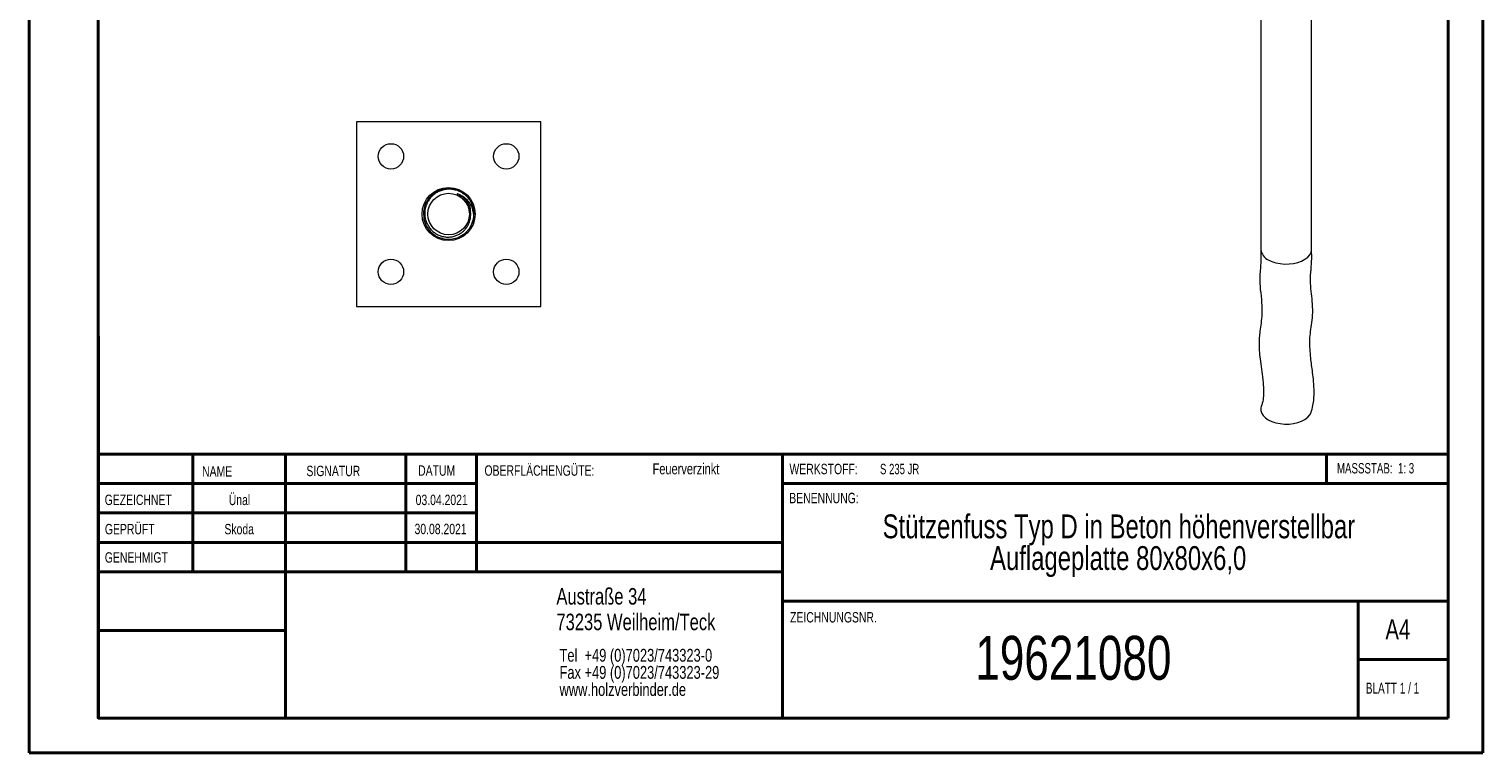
# Model space of a CAD drawing. Header units: millimetres. Extents: x 0 to 210, y 0 to 297.
# Tile 1 of 24: x 0 to 210, y 0 to 105. Entities that reach past the tile are written whole.
import ezdxf

# ---------------------------------------------------------------- set-up
doc = ezdxf.new("R2010")
doc.units = ezdxf.units.MM
doc.styles.add('SLDTEXTSTYLE0', font='TXT', dxfattribs={"width": 0.75})
doc.styles.add('SLDTEXTSTYLE1', font='TXT', dxfattribs={"width": 0.681818})
doc.styles.add('SLDTEXTSTYLE2', font='TXT', dxfattribs={"width": 0.7})
doc.styles.add('SLDTEXTSTYLE3', font='TXT', dxfattribs={"width": 0.6875})

# ---------------------------------------------------------------- blocks, each defined once
blk = doc.blocks.new('SW_NOTE_0')
at = {"color": 0, "linetype": 'Continuous', "lineweight": 0, "char_height": 1.8521, "attachment_point": 1, "style": 'SLDTEXTSTYLE0'}
for s, insert in [('Tel  +49 (0)7023/743323-0', (0, 2.39)), ('Fax +49 (0)7023/743323-29', (0, -0.08)), ('www.holzverbinder.de', (0, -2.55))]:
    blk.add_mtext(s, dxfattribs=dict(at, insert=insert))
blk = doc.blocks.new('SW_NOTE_1')
at = {"color": 0, "linetype": 'Continuous', "lineweight": 0, "char_height": 3.4396, "attachment_point": 2, "style": 'SLDTEXTSTYLE0'}
for s, insert in [('Stützenfuss Typ D in Beton höhenverstellbar', (47.03, 4.43)), ('Auflageplatte 80x80x6,0', (46.92, -0.15))]:
    blk.add_mtext(s, dxfattribs=dict(at, insert=insert))

msp = doc.modelspace()

# ---------------------------------------------------------------- linework, layer by layer
at = {"color": 7, "linetype": 'Continuous', "lineweight": 40}
for p, q in [((0.08, 0.21), (0.08, 297.21)), ((210.08, 0.21), (210.08, 297.21)), ((10.08, 5.21), (10.08, 292.21)), ((205.08, 5.21), (205.08, 292.21)), ((10.11, 60.37), (10.11, 5.12)), ((205.08, 43.37), (10.11, 43.37)), ((23.71, 43.37), (23.71, 26.37)), ((37.1, 43.37), (37.1, 5.12)), ((54.51, 43.37), (54.51, 26.37)), ((64.71, 26.37), (64.71, 43.37)), ((108.91, 43.37), (108.91, 5.12)), ((187.47, 39.12), (187.47, 43.37)), ((64.71, 39.1), (10.11, 39.1)), ((205.08, 39.12), (108.91, 39.12)), ((64.71, 34.87), (10.11, 34.87)), ((108.91, 30.62), (10.11, 30.62)), ((108.91, 26.37), (10.11, 26.37)), ((108.91, 22.12), (205.08, 22.12)), ((192.08, 5.21), (192.08, 22.21)), ((37.1, 17.87), (10.11, 17.87)), ((10.11, 13.71), (10.08, 13.71)), ((205.08, 13.71), (192.08, 13.71)), ((10.11, 9.46), (10.08, 9.46)), ((10.08, 5.21), (205.08, 5.21)), ((205.08, 5.21), (180.99, 5.21)), ((0.08, 0.21), (210.08, 0.21))]:
    msp.add_line(p, q, dxfattribs=at)
at = {"color": 7, "linetype": 'Continuous', "lineweight": 15}
for p, q in [((178, 120.58), (178, 72.92)), ((185.33, 72.92), (185.33, 120.58)), ((74.01, 91.36), (47.35, 91.36)), ((47.35, 91.36), (47.35, 64.69)), ((74.01, 64.69), (74.01, 91.36)), ((58.83, 81.19), (58.79, 81.17)), ((58.79, 81.17), (58.82, 81.19)), ((59.46, 81.48), (59.13, 81.32)), ((62.07, 81.42), (61.9, 81.48)), ((62.48, 81.22), (62.53, 81.19)), ((63.8, 77.26), (63.76, 77.18)), ((64.02, 76.6), (64.23, 77.19)), ((58.76, 74.9), (58.75, 74.91)), ((59.14, 74.7), (59.05, 74.74)), ((62.4, 74.79), (62.31, 74.74)), ((47.35, 64.69), (74.01, 64.69))]:
    msp.add_line(p, q, dxfattribs=at)
at = {"color": 7, "linetype": 'Continuous', "lineweight": 0}
for p, q in [((64.71, 39.12), (10.11, 39.12)), ((23.71, 5.21), (23.71, 5.12)), ((54.51, 5.21), (54.51, 5.12))]:
    msp.add_line(p, q, dxfattribs=at)
at = {"color": 7, "linetype": 'Continuous', "lineweight": 15, "flags": 128}
for points in [[(62.9, 80.91), (62.72, 81.07), (61.73, 81.54), (60.68, 81.69), (59.63, 81.54), (58.64, 81.07), (57.83, 80.34), (57.3, 79.44), (57.03, 78.39), (57.09, 77.3), (57.45, 76.29), (58.07, 75.45), (58.95, 74.79), (59.98, 74.43), (61.03, 74.38), (62.07, 74.63), (63.02, 75.2), (63.73, 76), (64.18, 76.92), (64.18, 76.92)], [(179.07, 71.42), (179.58, 71.18), (180.15, 70.99), (180.77, 70.87), (181.42, 70.81), (182.08, 70.82), (182.72, 70.89), (183.33, 71.03), (183.89, 71.23), (184.37, 71.49), (184.77, 71.79), (185.07, 72.13), (185.26, 72.49), (185.33, 72.87), (185.33, 72.92)], [(178.07, 50.24), (178.02, 50.05), (178.01, 49.67), (178.11, 49.3), (178.33, 48.94), (178.65, 48.61), (179.07, 48.32)], [(179.07, 48.32), (179.58, 48.07), (180.15, 47.89), (180.77, 47.76), (181.42, 47.7), (182.08, 47.71), (182.72, 47.79), (183.33, 47.93), (183.89, 48.13), (184.37, 48.38), (184.77, 48.69), (185.07, 49.02), (185.26, 49.39), (185.26, 49.39)]]:
    msp.add_lwpolyline(points, dxfattribs=at)
at = {"color": 7, "linetype": 'Continuous', "lineweight": 15}
for centre, radius in [((52.35, 86.36), 1.83), ((69.01, 86.36), 1.83), ((60.68, 78.03), 3.83), ((60.68, 78.03), 3), ((52.35, 69.69), 1.83), ((69.01, 69.69), 1.83)]:
    msp.add_circle(centre, radius, dxfattribs=at)
for centre, radius, start, end in [((60.68, 78.03), 3.67, 342.5107, 34.0811), ((179.83, 73.09), 1.83, 185.5046, 245.8156)]:
    msp.add_arc(centre, radius, start, end, dxfattribs=at)
for points, knots in [([(63.72, 80.08), (63.66, 80.16), (63.54, 80.32), (63.34, 80.54), (63.11, 80.75), (62.88, 80.93), (62.54, 81.15), (62.18, 81.33), (61.8, 81.46), (61.5, 81.54), (61.2, 81.59), (60.9, 81.61), (60.59, 81.61), (60.18, 81.58), (59.78, 81.49), (59.4, 81.35), (59.04, 81.18), (58.7, 80.97), (58.39, 80.71), (58.11, 80.44), (57.86, 80.12), (57.65, 79.78), (57.47, 79.43), (57.34, 79.05), (57.26, 78.66), (57.22, 78.27), (57.22, 77.88), (57.28, 77.5), (57.36, 77.12), (57.5, 76.75), (57.67, 76.4), (57.88, 76.08), (58.13, 75.77), (58.41, 75.51), (58.71, 75.28), (59.04, 75.08), (59.39, 74.93), (59.75, 74.81), (60.12, 74.73), (60.5, 74.7), (60.87, 74.71), (61.25, 74.76), (61.61, 74.86), (61.96, 74.99), (62.29, 75.16), (62.6, 75.38), (62.88, 75.61), (63.13, 75.88), (63.35, 76.19), (63.55, 76.52), (63.7, 76.88), (63.77, 77.17), (63.8, 77.26)], [0, 0, 0, 0, 0.0158, 0.031705, 0.047946, 0.064301, 0.080101, 0.112219, 0.128575, 0.144627, 0.16079, 0.177305, 0.193942, 0.209966, 0.242584, 0.259219, 0.274882, 0.306739, 0.322972, 0.338635, 0.370492, 0.386725, 0.402388, 0.434275, 0.45054, 0.465814, 0.496882, 0.512713, 0.527986, 0.559051, 0.574881, 0.590154, 0.621245, 0.637103, 0.652019, 0.68236, 0.697821, 0.712705, 0.742978, 0.758404, 0.773288, 0.803583, 0.819035, 0.833592, 0.863205, 0.878296, 0.892791, 0.922273, 0.937295, 0.952653, 0.983981, 1, 1, 1, 1]), ([(60.68, 81.69), (60.7, 81.69), (60.73, 81.69), (60.39, 81.69), (60.52, 81.69), (60.81, 81.69), (60.96, 81.69), (60.81, 81.69), (60.63, 81.69), (60.54, 81.69)], [0, 0, 0, 0, 0.166599, 0.333362, 0.499575, 0.625073, 0.749817, 0.874477, 1, 1, 1, 1]), ([(63.8, 77.26), (63.81, 77.33), (63.85, 77.54), (63.88, 77.9), (63.86, 78.37), (63.75, 78.87), (63.58, 79.32), (63.38, 79.67), (63.22, 79.92), (63.05, 80.11), (62.91, 80.27), (62.76, 80.4), (62.61, 80.53), (62.45, 80.64), (62.25, 80.77), (62.08, 80.87), (61.95, 80.93), (61.92, 80.95), (61.91, 80.96), (61.91, 80.96), (61.9, 80.97), (61.9, 80.97), (61.9, 80.97), (61.9, 80.97), (61.9, 80.97), (61.9, 80.97), (61.91, 80.97), (61.92, 80.97), (61.95, 80.96), (61.98, 80.96), (62, 80.95), (62.01, 80.95), (62.01, 80.94), (62.02, 80.94), (62.02, 80.94), (62.02, 80.94), (62.02, 80.94), (62.02, 80.94), (62.02, 80.94), (62.02, 80.94), (62.02, 80.94), (62.02, 80.94), (62.02, 80.94), (62.02, 80.94)], [0, 0, 0, 0, 0.046089, 0.138417, 0.232381, 0.349224, 0.469456, 0.540891, 0.613085, 0.660109, 0.707344, 0.749853, 0.792511, 0.833478, 0.874567, 0.94748, 0.961206, 0.966961, 0.969762, 0.970769, 0.97174, 0.972203, 0.972569, 0.972823, 0.973077, 0.973387, 0.973921, 0.975611, 0.983423, 0.991701, 0.99585, 0.997925, 0.998962, 0.999481, 0.999741, 0.99987, 0.999935, 0.999968, 0.999984, 0.999992, 0.999996, 0.999998, 1, 1, 1, 1]), ([(62.02, 80.94), (62.19, 80.88), (62.53, 80.74), (62.98, 80.44), (63.38, 80.06), (63.71, 79.62), (63.98, 79.13), (64.16, 78.6), (64.27, 78.02), (64.27, 77.53), (64.23, 77.17), (64.19, 77.01), (64.18, 76.92)], [0, 0, 0, 0, 0.108039, 0.219211, 0.32725, 0.438407, 0.547658, 0.659562, 0.778457, 0.900801, 0.950281, 1, 1, 1, 1]), ([(62.02, 80.94), (62.28, 80.79), (62.8, 80.5), (63.39, 79.81), (63.76, 79.11), (63.81, 78.62), (63.83, 78.44)], [0, 0, 0, 0, 0.277999, 0.548927, 0.833923, 1, 1, 1, 1]), ([(62.6, 81.15), (62.59, 81.16), (62.58, 81.16), (62.57, 81.17), (62.57, 81.17)], [0, 0, 0, 0, 0.858317, 1, 1, 1, 1]), ([(60.54, 74.36), (60.63, 74.36), (60.81, 74.36), (60.96, 74.36), (60.81, 74.36), (60.55, 74.36), (60.4, 74.36), (60.51, 74.36), (60.56, 74.36)], [0, 0, 0, 0, 0.16772, 0.334287, 0.500965, 0.668651, 0.835436, 1, 1, 1, 1]), ([(178, 72.91), (178.01, 72.15), (178.02, 70.68), (177.76, 68.73), (177.97, 66.69), (178.18, 64.85), (178.16, 63.29), (177.99, 62.02), (177.84, 60.94), (177.74, 59.93), (177.74, 58.88), (177.82, 57.68), (177.99, 56.33), (178.2, 54.85), (178.35, 53.47), (178.4, 52.24), (178.34, 51.17), (178.17, 50.56), (178.07, 50.24)], [0, 0, 0, 0, 0.098321, 0.18871, 0.271245, 0.34606, 0.412453, 0.471319, 0.52232, 0.562702, 0.607758, 0.658427, 0.714886, 0.777033, 0.844615, 0.892811, 0.944134, 1, 1, 1, 1]), ([(185.26, 49.39), (185.36, 49.71), (185.55, 50.33), (185.67, 51.32), (185.71, 52.48), (185.64, 53.76), (185.49, 55.09), (185.34, 56.22), (185.2, 57.33), (185.09, 58.47), (185.06, 59.66), (185.14, 60.82), (185.32, 62.06), (185.51, 63.43), (185.49, 64.96), (185.32, 66.55), (185.15, 68.11), (185.2, 69.65), (185.37, 71.19), (185.34, 72.34), (185.33, 72.93)], [0, 0, 0, 0, 0.043786, 0.084082, 0.121528, 0.182226, 0.23408, 0.276688, 0.319045, 0.371951, 0.418258, 0.470686, 0.529529, 0.594247, 0.664506, 0.724343, 0.787844, 0.854695, 0.925531, 1, 1, 1, 1])]:
    msp.add_open_spline(points, degree=3, knots=knots, dxfattribs=at)

# ---------------------------------------------------------------- block references
at = {"color": 7, "linetype": 'Continuous', "lineweight": 0}
for name, p in [('SW_NOTE_1', (110.47, 30.22)), ('SW_NOTE_0', (76.7, 12.85))]:
    msp.add_blockref(name, p, dxfattribs=at)

# ---------------------------------------------------------------- texts
for s, insert, char_height, attachment_point, style in [('OBERFLÄCHENGÜTE:', (65.86, 41.74), 1.5, 1, 'SLDTEXTSTYLE0'), ('Feuerverzinkt', (90.14, 42.03), 1.5875, 1, 'SLDTEXTSTYLE0'), ('MASSSTAB:  1: 3', (188.99, 42.07), 1.5, 1, 'SLDTEXTSTYLE2'), ('NAME', (25.07, 41.62), 1.5, 1, 'SLDTEXTSTYLE0'), ('SIGNATUR', (40.14, 41.68), 1.5, 1, 'SLDTEXTSTYLE0'), ('DATUM', (56.28, 41.74), 1.5, 1, 'SLDTEXTSTYLE0'), ('WERKSTOFF:', (109.91, 41.96), 1.5, 1, 'SLDTEXTSTYLE0'), ('S 235 JR', (122.99, 41.96), 1.5, 1, 'SLDTEXTSTYLE3'), ('Ünal', (30.47, 37.5), 1.499, 2, 'SLDTEXTSTYLE0'), ('BENENNUNG:', (109.88, 37.77), 1.5, 1, 'SLDTEXTSTYLE0'), ('GEZEICHNET', (11, 37.51), 1.5, 1, 'SLDTEXTSTYLE0'), ('03.04.2021', (59.68, 37.5), 1.499, 2, 'SLDTEXTSTYLE0'), ('GEPRÜFT', (11.03, 33.28), 1.5, 1, 'SLDTEXTSTYLE0'), ('Skoda', (30.43, 33.28), 1.499, 2, 'SLDTEXTSTYLE0'), ('30.08.2021', (59.52, 33.3), 1.499, 2, 'SLDTEXTSTYLE0'), ('GENEHMIGT', (11.02, 29.19), 1.5, 1, 'SLDTEXTSTYLE0'), ('Austraße 34', (76.25, 24.02), 2.3813, 1, 'SLDTEXTSTYLE0'), ('73235 Weilheim/Teck', (76.25, 20.32), 2.3813, 1, 'SLDTEXTSTYLE0'), ('ZEICHNUNGSNR.', (110, 20.55), 1.5, 1, 'SLDTEXTSTYLE0'), ('A4', (196, 19.52), 2.91, 1, 'SLDTEXTSTYLE0'), ('19621080', (150.92, 17.12), 6.35, 2, 'SLDTEXTSTYLE0'), ('BLATT 1 / 1', (193.16, 10.36), 1.5875, 1, 'SLDTEXTSTYLE1')]:
    msp.add_mtext(s, dxfattribs=dict(at, insert=insert, char_height=char_height, attachment_point=attachment_point, style=style))

doc.saveas('drawing.dxf')
